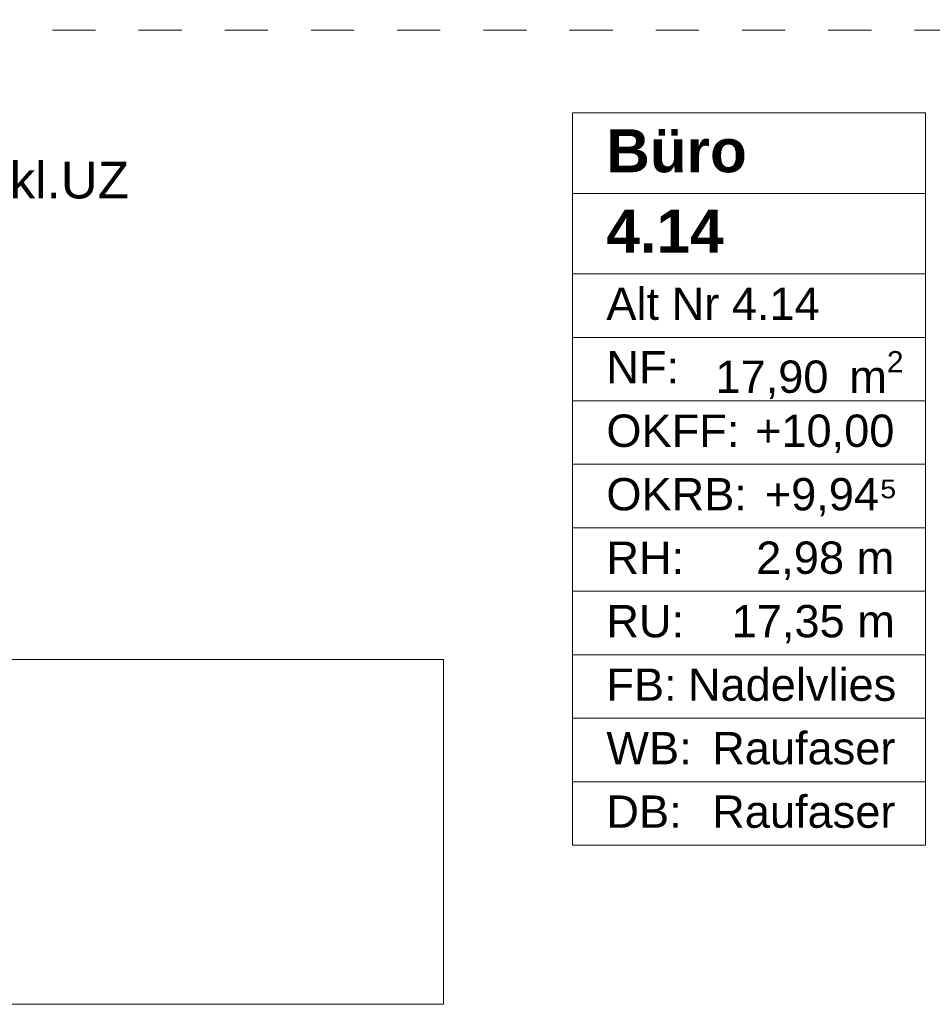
# Model space of a CAD drawing. Header units: metres. Extents: x -3.6 to 90.7, y -11.1 to 18.
# Tile 109 of 256: x 5.4 to 7.5, y 10.7 to 13. Entities that reach past the tile are written whole.
import ezdxf

# ---------------------------------------------------------------- set-up
doc = ezdxf.new("R2010")
doc.units = ezdxf.units.M
doc.header["$MEASUREMENT"] = 0
doc.linetypes.add('Untersicht', pattern=[0.1, 0.075, -0.025])
doc.linetypes.add('Wipeout_Contour', pattern=[1, 0, -1])
for name, color, linetype in [('152 - Bemaßung_ Beschriftung.Ausbau', 7, 'Continuous'), ('401 - Zone.Raum_ Raumbegrenzung_ Whg.', 7, 'Continuous'), ('701 - Einrichtung.Möbel', 7, 'Continuous'), ('Neubau_152 - Bemaßung_ Beschriftung.Ausbau', 7, 'Continuous'), ('Neubau_653 - Abdeckung.TB Verkofferung', 7, 'Continuous')]:
    doc.layers.add(name, color=color, linetype=linetype)
doc.styles.add('ERSTELLTER_STIL_1', font='txt')
doc.styles.add('ERSTELLTER_STIL_2', font='txt')
doc.dimstyles.new('ERSTELLTER_STIL__3', dxfattribs={"dimtxt": 0.1, "dimasz": 0.0532, "dimexe": 0.18, "dimexo": 0.0625, "dimgap": 0, "dimtad": 1, "dimtih": 1, "dimtoh": 1, "dimzin": 0, "dimdsep": 46, "dimtxsty": 'ERSTELLTER_STIL_2', "dimblk": 'ARROWHEAD_2', "dimblk1": 'ARROWHEAD_2', "dimblk2": 'ARROWHEAD_2', "dimcen": 0.09, "dimse1": 1, "dimse2": 1, "dimclrd": 7, "dimclre": 7, "dimclrt": 7, "dimazin": 0, "dimtfac": 1, "dimtdec": 4, "dimtmove": 0, "dimatfit": 3, "dimfxl": 1, "dimtolj": 1, "dimtzin": 0, "dimarcsym": 0})
doc.dimstyles.new('ERSTELLTER_STIL__5', dxfattribs={"dimtxt": 0.18, "dimasz": 0.03648, "dimexe": 0.18, "dimexo": 0.0625, "dimgap": 0, "dimtad": 0, "dimtih": 1, "dimtoh": 1, "dimdec": 4, "dimzin": 0, "dimdsep": 46, "dimcen": 0.09, "dimadec": 0, "dimazin": 0, "dimtfac": 1, "dimtdec": 4, "dimtmove": 0, "dimatfit": 3, "dimldrblk": 'ARROWHEAD_11', "dimfxl": 1, "dimtolj": 1, "dimtzin": 0, "dimarcsym": 0})

# ---------------------------------------------------------------- blocks, each defined once
blk = doc.blocks.new('ARROWHEAD_11')
at = {"color": 0, "linetype": 'Continuous', "lineweight": 0}
blk.add_line((0, 0), (-1, 0), dxfattribs=at)
at = {"color": 0, "linetype": 'Continuous', "lineweight": 0, "const_width": 0.25, "flags": 128}
blk.add_lwpolyline([(-0.125, 0, 1), (0.125, 0, 1)], format="xyb", close=True, dxfattribs=at)
blk = doc.blocks.new('*D252')
at = {"layer": '152 - Bemaßung_ Beschriftung.Ausbau', "color": 7, "linetype": 'Continuous', "lineweight": 5}
for p, q in [((4.21, 15.3025), (4.21, 15.4075)), ((7.66, 15.3025), (7.66, 15.4075)), ((4.2302, 15.39), (4.1898, 15.32)), ((7.6802, 15.39), (7.6398, 15.32)), ((4.05, 15.355), (4.21, 15.355)), ((4.21, 15.355), (7.66, 15.355))]:
    blk.add_line(p, q, dxfattribs=at)
at = {"layer": '152 - Bemaßung_ Beschriftung.Ausbau', "color": 7, "lineweight": 5, "char_height": 0.1, "attachment_point": 7, "style": 'ERSTELLTER_STIL_2'}
for s, insert in [('\\A1;{\\pql;\\fArial|b0|i0|c0|p38;3,45}', (5.7261, 15.375)), ('\\A1;{\\pql;\\fArial|b0|i0|c0|p38;16}', (7.488, 15.375))]:
    blk.add_mtext(s, dxfattribs=dict(at, insert=insert))
blk = doc.blocks.new('ARROWHEAD_2')
at = {"color": 0, "linetype": 'Continuous', "lineweight": 0}
for p, q in [((-0.378, -0.655), (0.378, 0.655)), ((0, 0), (-1, 0))]:
    blk.add_line(p, q, dxfattribs=at)

msp = doc.modelspace()

# ---------------------------------------------------------------- linework, layer by layer
at = {"layer": '401 - Zone.Raum_ Raumbegrenzung_ Whg.', "color": 7, "linetype": 'Continuous', "lineweight": 9}
for p, q in [((7.528, 12.7583), (6.7091, 12.7583)), ((6.7091, 12.7583), (6.7091, 11.0591)), ((6.7091, 12.7583), (7.528, 12.7583)), ((6.7091, 12.5716), (6.7091, 12.7583)), ((7.528, 11.0591), (7.528, 12.7583)), ((7.528, 12.7583), (7.528, 12.5716)), ((7.528, 12.5716), (6.7091, 12.5716)), ((6.7091, 12.5716), (7.528, 12.5716)), ((6.7091, 12.385), (6.7091, 12.5716)), ((7.528, 12.5716), (7.528, 12.385)), ((7.528, 12.385), (6.7091, 12.385)), ((6.7091, 12.385), (7.528, 12.385)), ((6.7091, 12.2377), (6.7091, 12.385)), ((7.528, 12.385), (7.528, 12.2377)), ((7.528, 12.2377), (6.7091, 12.2377)), ((6.7091, 12.2377), (7.528, 12.2377)), ((6.7091, 12.0904), (6.7091, 12.2377)), ((7.528, 12.2377), (7.528, 12.0904)), ((7.528, 12.0904), (6.7091, 12.0904)), ((6.7091, 12.0904), (7.528, 12.0904)), ((6.7091, 11.9431), (6.7091, 12.0904)), ((7.528, 12.0904), (7.528, 11.9431)), ((7.528, 11.9431), (6.7091, 11.9431)), ((6.7091, 11.9431), (7.528, 11.9431)), ((6.7091, 11.7958), (6.7091, 11.9431)), ((7.528, 11.9431), (7.528, 11.7958)), ((7.528, 11.7958), (6.7091, 11.7958)), ((6.7091, 11.7958), (7.528, 11.7958)), ((6.7091, 11.6484), (6.7091, 11.7958)), ((7.528, 11.7958), (7.528, 11.6484)), ((7.528, 11.6484), (6.7091, 11.6484)), ((6.7091, 11.6484), (7.528, 11.6484)), ((6.7091, 11.5011), (6.7091, 11.6484)), ((7.528, 11.6484), (7.528, 11.5011)), ((7.528, 11.5011), (6.7091, 11.5011)), ((6.7091, 11.5011), (7.528, 11.5011)), ((6.7091, 11.3538), (6.7091, 11.5011)), ((7.528, 11.5011), (7.528, 11.3538)), ((7.528, 11.3538), (6.7091, 11.3538)), ((6.7091, 11.3538), (7.528, 11.3538)), ((6.7091, 11.2065), (6.7091, 11.3538)), ((7.528, 11.3538), (7.528, 11.2065)), ((7.528, 11.2065), (6.7091, 11.2065)), ((6.7091, 11.2065), (7.528, 11.2065)), ((6.7091, 11.0591), (6.7091, 11.2065)), ((7.528, 11.2065), (7.528, 11.0591)), ((6.7091, 11.0591), (7.528, 11.0591)), ((7.528, 11.0591), (6.7091, 11.0591))]:
    msp.add_line(p, q, dxfattribs=at)
at = {"layer": 'Neubau_653 - Abdeckung.TB Verkofferung', "color": 1, "linetype": 'Untersicht', "lineweight": 9}
msp.add_line((0.7025, 12.9505), (11.24, 12.9505), dxfattribs=at)

# ---------------------------------------------------------------- texts
at = {"layer": '401 - Zone.Raum_ Raumbegrenzung_ Whg.', "color": 7, "lineweight": 9, "attachment_point": 1}
for s, insert, char_height, style in [('\\A1;{\\pqj;\\pt0;\\fArial|b1|i0|c0|p38;}', (7.4494, 12.7435), 0.1, 'ERSTELLTER_STIL_1'), ('\\A1;{\\pqj;\\pt0;\\fArial|b1|i0|c0|p38;Büro}', (6.7877, 12.7207), 0.1, 'ERSTELLTER_STIL_1'), ('\\A1;{\\pqj;\\pt0;\\fArial|b1|i0|c0|p38;}', (7.4494, 12.5569), 0.1, 'ERSTELLTER_STIL_1'), ('\\A1;{\\pql;\\pt0;\\fArial|b1|i0|c0|p38;4.14}', (6.7877, 12.5341), 0.1, 'ERSTELLTER_STIL_1'), ('\\A1;{\\pqj;\\pt0;\\fArial|b0|i0|c0|p38;}', (7.4494, 12.3703), 0.075, 'ERSTELLTER_STIL_2'), ('\\A1;{\\pqj;\\pt0;\\fArial|b0|i0|c0|p38;Alt Nr 4.14}', (6.7877, 12.3532), 0.075, 'ERSTELLTER_STIL_2'), ('\\A1;{\\pqj;\\pt0;\\fArial|b0|i0|c0|p38;NF: }', (6.7877, 12.2058), 0.075, 'ERSTELLTER_STIL_2'), ('\\A1;{\\pql;\\pt0,0.05;\\fArial|b0|i0|c0|p38;17,90\\fArial|b0|i0|c0|p38;\\A1{\\H.66x;\\S^  ;}\\fArial|b0|i0|c0|p38; m\\fArial|b0|i0|c0|p38;\\A1{\\H.66x;\\S2^  ;}}', (7.0408, 12.2058), 0.075, 'ERSTELLTER_STIL_2'), ('\\A1;{\\pqj;\\pt0;\\fArial|b0|i0|c0|p38;OKFF: }', (6.7877, 12.0585), 0.075, 'ERSTELLTER_STIL_2'), ('\\A1;{\\pqj;\\pt0;\\fArial|b0|i0|c0|p38;+10,00}', (7.1326, 12.0585), 0.075, 'ERSTELLTER_STIL_2'), ('\\A1;{\\pqj;\\pt0;\\fArial|b0|i0|c0|p38;OKRB: }', (6.7877, 11.9112), 0.075, 'ERSTELLTER_STIL_2'), ('\\A1;{\\pqj;\\pt0;\\fArial|b0|i0|c0|p38;+9,94⁵}', (7.1552, 11.9112), 0.075, 'ERSTELLTER_STIL_2'), ('\\A1;{\\pqj;\\pt0;\\fArial|b0|i0|c0|p38;RH: }', (6.7877, 11.7639), 0.075, 'ERSTELLTER_STIL_2'), ('\\A1;{\\pqj;\\pt0;\\fArial|b0|i0|c0|p38;2,98 m}', (7.1353, 11.7639), 0.075, 'ERSTELLTER_STIL_2'), ('\\A1;{\\pqj;\\pt0;\\fArial|b0|i0|c0|p38;RU: }', (6.7877, 11.6166), 0.075, 'ERSTELLTER_STIL_2'), ('\\A1;{\\pqj;\\pt0;\\fArial|b0|i0|c0|p38;17,35 m}', (7.0784, 11.6166), 0.075, 'ERSTELLTER_STIL_2'), ('\\A1;{\\pqj;\\pt0;\\fArial|b0|i0|c0|p38;Nadelvlies}', (6.9769, 11.4692), 0.075, 'ERSTELLTER_STIL_2'), ('\\A1;{\\pqj;\\pt0;\\fArial|b0|i0|c0|p38;FB: }', (6.7877, 11.4692), 0.075, 'ERSTELLTER_STIL_2'), ('\\A1;{\\pqj;\\pt0;\\fArial|b0|i0|c0|p38;WB: }', (6.7877, 11.3219), 0.075, 'ERSTELLTER_STIL_2'), ('\\A1;{\\pqj;\\pt0;\\fArial|b0|i0|c0|p38;Raufaser}', (7.0332, 11.3219), 0.075, 'ERSTELLTER_STIL_2'), ('\\A1;{\\pqj;\\pt0;\\fArial|b0|i0|c0|p38;DB: }', (6.7877, 11.1746), 0.075, 'ERSTELLTER_STIL_2'), ('\\A1;{\\pqj;\\pt0;\\fArial|b0|i0|c0|p38;Raufaser}', (7.0332, 11.1746), 0.075, 'ERSTELLTER_STIL_2')]:
    msp.add_mtext(s, dxfattribs=dict(at, insert=insert, char_height=char_height, style=style))

# ---------------------------------------------------------------- wipeouts: each hides what was drawn before it
at = {"color": 254, "linetype": 'Wipeout_Contour', "lineweight": 0, "ltscale": 76.519652}
msp.add_wipeout([(4.21, 10.69), (6.41, 10.69), (6.41, 11.49), (5.01, 11.49), (5.01, 12.69), (4.21, 12.69)], dxfattribs=at).dxf.layer = '701 - Einrichtung.Möbel'

# ---------------------------------------------------------------- next in the draw order: linework, layer by layer
at = {"layer": '701 - Einrichtung.Möbel', "color": 7, "linetype": 'Continuous', "lineweight": 5, "flags": 128}
msp.add_lwpolyline([(4.21, 10.69), (4.21, 12.69), (5.01, 12.69), (5.01, 11.49), (6.41, 11.49), (6.41, 10.69)], close=True, dxfattribs=at)

# ---------------------------------------------------------------- next in the draw order: texts
at = {"layer": 'Neubau_152 - Bemaßung_ Beschriftung.Ausbau', "color": 1, "linetype": 'Continuous', "lineweight": 13, "insert": (5.2185, 12.645), "char_height": 0.085, "attachment_point": 1, "line_spacing_factor": 0.933036, "style": 'ERSTELLTER_STIL_2'}
msp.add_mtext('\\A1;{\\pql;\\fArial|b0|i0|c0|p38;Verkl.U\\fArial|b0|i0|c0|p38;Z\\P\\pql;\\fArial|b0|i0|c0|p38;GK}', dxfattribs=at)

# ---------------------------------------------------------------- next in the draw order: dimensions: what is measured, and where the dimension line sits
at = {"layer": '152 - Bemaßung_ Beschriftung.Ausbau', "color": 7, "linetype": 'Continuous', "lineweight": 5}
dim = msp.add_linear_dim(base=(7.66, 15.355), p1=(4.21, 12.99), p2=(7.66, 10.75), dimstyle='ERSTELLTER_STIL__3', dxfattribs=at)
dim.commit()
dim.dimension.update_dxf_attribs({"geometry": '*D252', "text_midpoint": (5.856, 15.425), "dimtype": 160})

# ---------------------------------------------------------------- next in the draw order: leaders
at = {"layer": 'Neubau_152 - Bemaßung_ Beschriftung.Ausbau', "color": 1, "linetype": 'Continuous', "lineweight": 13, "annotation_type": 0, "has_hookline": 1, "hookline_direction": 0, "text_width": 0.458}
msp.add_leader([(5.0812, 12.9505), (5.0812, 12.645), (5.2185, 12.645)], dimstyle='ERSTELLTER_STIL__5', dxfattribs=at)

doc.saveas('drawing.dxf')
